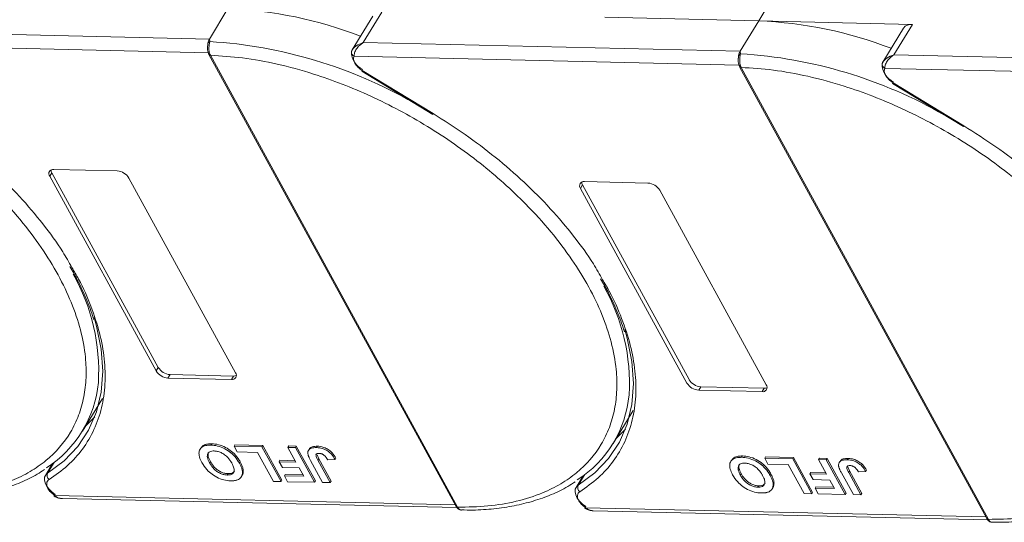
# Model space of a CAD drawing. Header units: millimetres. Extents: x -797 to 677, y 79 to 1112.
# Tile 55 of 75: x 181 to 270, y 835 to 881. Entities that reach past the tile are written whole.
import ezdxf

# ---------------------------------------------------------------- set-up
doc = ezdxf.new("R2010")
doc.units = ezdxf.units.MM

msp = doc.modelspace()

# ---------------------------------------------------------------- linework, layer by layer
at = {"color": 7, "linetype": 'Continuous', "lineweight": 15}
for p, q in [((248.005, 880.796), (249.872, 883.865)), ((199.878, 881.9), (198.197, 879.138)), ((212.141, 878.818), (213.822, 881.58)), ((213.008, 881.234), (211.14, 878.164)), ((234.061, 881.116), (248.005, 880.796)), ((248.005, 880.796), (246.324, 878.034)), ((261.948, 880.476), (248.005, 880.796)), ((260.268, 877.714), (261.948, 880.476)), ((198.197, 879.138), (164.014, 879.922)), ((261.135, 880.13), (259.266, 877.06)), ((163.183, 878.697), (198.088, 877.896)), ((198.197, 879.138), (198.235, 878.919)), ((246.324, 878.034), (212.141, 878.818)), ((198.151, 877.739), (220.566, 836.767)), ((211.159, 878.195), (211.071, 877.977)), ((246.324, 878.034), (246.362, 877.815)), ((294.451, 876.929), (260.268, 877.714)), ((198.289, 877.674), (198.29, 877.672)), ((198.29, 877.672), (220.706, 836.7)), ((211.309, 877.592), (246.215, 876.791)), ((259.286, 877.09), (259.197, 876.873)), ((212.019, 876.223), (218.445, 872.314)), ((212.061, 876.292), (218.487, 872.383)), ((246.277, 876.635), (268.693, 835.662)), ((246.416, 876.57), (246.417, 876.568)), ((246.417, 876.568), (268.833, 835.595)), ((259.436, 876.488), (294.342, 875.687)), ((260.146, 875.119), (266.572, 871.209)), ((260.188, 875.188), (266.614, 871.278)), ((183.718, 866.71), (183.905, 867.017)), ((183.905, 867.017), (193.561, 849.366)), ((184.092, 867.324), (189.838, 867.192)), ((193.375, 849.059), (183.718, 866.71)), ((190.901, 866.545), (200.558, 848.894)), ((232.218, 866.219), (237.965, 866.088)), ((231.845, 865.605), (232.032, 865.912)), ((241.501, 847.955), (231.845, 865.605)), ((232.032, 865.912), (241.688, 848.262)), ((239.028, 865.441), (248.684, 847.79)), ((193.561, 849.366), (193.375, 849.059)), ((194.625, 848.719), (194.438, 848.412)), ((200.184, 848.28), (194.438, 848.412)), ((194.625, 848.719), (200.371, 848.587)), ((200.371, 848.587), (200.184, 848.28)), ((242.751, 847.615), (242.565, 847.308)), ((242.751, 847.615), (248.498, 847.483)), ((248.498, 847.483), (248.311, 847.176)), ((186.678, 843.586), (188.489, 846.562)), ((248.311, 847.176), (242.565, 847.308)), ((234.804, 842.481), (236.616, 845.458)), ((197.417, 842.072), (197.342, 841.949)), ((198.331, 842.325), (198.405, 842.448)), ((200.43, 842.237), (200.505, 842.36)), ((200.43, 842.237), (202.962, 842.179)), ((200.717, 841.711), (200.43, 842.237)), ((200.505, 842.36), (203.037, 842.301)), ((203.037, 842.301), (202.962, 842.179)), ((202.962, 842.179), (204.687, 839.027)), ((203.037, 842.301), (204.762, 839.15)), ((205.311, 842.125), (205.385, 842.248)), ((205.311, 842.125), (206.001, 842.109)), ((206.04, 840.791), (205.311, 842.125)), ((205.385, 842.248), (206.076, 842.232)), ((206.076, 842.232), (206.001, 842.109)), ((206.001, 842.109), (207.726, 838.957)), ((206.076, 842.232), (207.801, 839.08)), ((207.249, 841.968), (207.174, 841.845)), ((207.984, 842.228), (207.909, 842.105)), ((202.559, 841.669), (200.717, 841.711)), ((203.996, 839.043), (202.559, 841.669)), ((207.952, 841.454), (208.112, 841.087)), ((208.037, 840.964), (208.112, 841.087)), ((208.112, 841.087), (209.228, 839.047)), ((209.668, 841.152), (209.593, 841.029)), ((246.457, 841.221), (246.532, 841.343)), ((248.557, 841.132), (248.631, 841.255)), ((248.557, 841.132), (251.089, 841.074)), ((248.844, 840.607), (248.557, 841.132)), ((248.631, 841.255), (251.164, 841.197)), ((251.164, 841.197), (251.089, 841.074)), ((251.089, 841.074), (252.813, 837.922)), ((251.164, 841.197), (252.888, 838.045)), ((253.437, 841.021), (253.512, 841.143)), ((253.512, 841.143), (254.203, 841.127)), ((254.203, 841.127), (254.128, 841.005)), ((254.203, 841.127), (255.927, 837.976)), ((256.11, 841.124), (256.036, 841.001)), ((183.961, 840.647), (183.317, 839.588)), ((183.521, 839.792), (184.108, 840.758)), ((183.845, 840.563), (183.909, 840.561)), ((198.213, 840.721), (198.288, 840.844)), ((200.988, 840.811), (200.913, 840.688)), ((204.595, 840.949), (204.521, 840.826)), ((204.808, 840.301), (204.521, 840.826)), ((204.521, 840.826), (206.04, 840.791)), ((204.595, 840.949), (205.971, 840.917)), ((206.328, 840.266), (204.808, 840.301)), ((206.748, 839.498), (206.328, 840.266)), ((208.463, 838.94), (207.375, 840.927)), ((208.037, 840.964), (209.153, 838.924)), ((208.925, 841.004), (209.593, 841.029)), ((245.543, 840.968), (245.469, 840.845)), ((250.686, 840.565), (248.844, 840.607)), ((252.123, 837.938), (250.686, 840.565)), ((253.437, 841.021), (254.128, 841.005)), ((254.167, 839.687), (253.437, 841.021)), ((254.128, 841.005), (255.852, 837.853)), ((255.376, 840.864), (255.301, 840.741)), ((256.078, 840.35), (256.238, 839.983)), ((199.813, 839.617), (199.888, 839.74)), ((201.094, 839.462), (201.169, 839.585)), ((201.266, 840.013), (201.191, 839.891)), ((205.073, 839.661), (204.998, 839.538)), ((205.285, 839.013), (204.998, 839.538)), ((204.998, 839.538), (206.748, 839.498)), ((205.073, 839.661), (206.679, 839.624)), ((232.088, 839.543), (231.443, 838.484)), ((231.648, 838.688), (232.235, 839.653)), ((231.971, 839.458), (232.035, 839.457)), ((246.34, 839.617), (246.414, 839.739)), ((249.115, 839.707), (249.04, 839.584)), ((252.722, 839.845), (252.647, 839.722)), ((252.935, 839.197), (252.647, 839.722)), ((252.647, 839.722), (254.167, 839.687)), ((252.722, 839.845), (254.098, 839.813)), ((256.589, 837.836), (255.502, 839.823)), ((256.164, 839.86), (256.238, 839.983)), ((256.164, 839.86), (257.28, 837.82)), ((256.238, 839.983), (257.355, 837.943)), ((257.051, 839.9), (257.72, 839.925)), ((257.794, 840.047), (257.72, 839.925)), ((204.687, 839.027), (203.996, 839.043)), ((204.762, 839.15), (204.687, 839.027)), ((207.726, 838.957), (205.285, 839.013)), ((207.801, 839.08), (207.726, 838.957)), ((209.153, 838.924), (208.463, 838.94)), ((209.228, 839.047), (209.153, 838.924)), ((247.94, 838.513), (248.015, 838.636)), ((249.221, 838.358), (249.296, 838.481)), ((249.393, 838.909), (249.318, 838.786)), ((254.454, 839.162), (252.935, 839.197)), ((253.199, 838.557), (253.125, 838.434)), ((253.412, 837.909), (253.125, 838.434)), ((253.125, 838.434), (254.874, 838.394)), ((253.199, 838.557), (254.805, 838.52)), ((254.874, 838.394), (254.454, 839.162)), ((220.482, 836.921), (184.175, 837.754)), ((252.813, 837.922), (252.123, 837.938)), ((252.888, 838.045), (252.813, 837.922)), ((255.852, 837.853), (253.412, 837.909)), ((255.927, 837.976), (255.852, 837.853)), ((257.28, 837.82), (256.589, 837.836)), ((257.355, 837.943), (257.28, 837.82)), ((184.869, 837.481), (220.641, 836.66)), ((220.706, 836.7), (220.707, 836.698)), ((268.608, 835.817), (232.302, 836.65)), ((232.996, 836.376), (268.768, 835.556)), ((268.833, 835.595), (268.834, 835.593))]:
    msp.add_line(p, q, dxfattribs=at)
at = {"color": 7, "linetype": 'Continuous', "lineweight": 15, "flags": 128}
for points in [[(212.061, 876.292), (212.039, 876.256), (212.025, 876.233), (212.019, 876.224), (212.019, 876.223)], [(260.188, 875.188), (260.166, 875.152), (260.152, 875.128), (260.146, 875.119), (260.146, 875.119)], [(218.487, 872.383), (218.465, 872.346), (218.451, 872.323), (218.445, 872.314), (218.445, 872.314)], [(266.614, 871.278), (266.592, 871.242), (266.578, 871.219), (266.572, 871.209), (266.572, 871.209)], [(187.737, 853.901), (187.963, 853.12), (188.388, 851.028), (188.529, 849.019), (188.384, 847.114), (187.953, 845.331), (187.243, 843.692), (186.26, 842.212), (185.015, 840.908), (183.521, 839.792)], [(235.864, 852.796), (236.09, 852.016), (236.515, 849.924), (236.656, 847.915), (236.51, 846.009), (236.08, 844.227), (235.37, 842.588), (234.387, 841.108), (233.142, 839.803), (231.648, 838.688)], [(186.955, 844.041), (187, 844.082), (187.793, 844.884)], [(235.081, 842.937), (235.127, 842.978), (235.919, 843.779)], [(184.209, 837.857), (183.897, 838.092), (183.631, 838.355), (183.425, 838.635), (183.288, 838.916), (183.229, 839.186), (183.249, 839.429), (183.317, 839.588)], [(183.317, 839.588), (183.348, 839.635), (183.521, 839.792)], [(232.336, 836.753), (232.024, 836.988), (231.758, 837.251), (231.551, 837.531), (231.415, 837.812), (231.356, 838.081), (231.376, 838.325), (231.443, 838.484)], [(231.443, 838.484), (231.475, 838.531), (231.648, 838.688)], [(184.175, 837.754), (184.149, 837.721), (184.131, 837.7), (184.122, 837.693), (184.122, 837.7), (184.131, 837.721), (184.149, 837.755), (184.176, 837.801), (184.209, 837.857)], [(232.302, 836.65), (232.276, 836.616), (232.258, 836.595), (232.248, 836.589), (232.249, 836.596), (232.258, 836.617), (232.276, 836.651), (232.302, 836.697), (232.336, 836.753)]]:
    msp.add_lwpolyline(points, dxfattribs=at)
at = {"color": 7, "linetype": 'Continuous', "lineweight": 15}
for centre, radius, start, end in [((198.301, 844.044), 37.889, 68.97091, 87.61491), ((246.428, 842.939), 37.889, 68.97091, 87.61491), ((261.832, 879.619), 0.865, 82.29579, 143.75946), ((198.313, 878.651), 0.278, 106.23049, 154.5199), ((195.606, 836.641), 42.36, 60.09182, 86.44113), ((198.276, 877.825), 0.152, 213.6444, 275.03728), ((198.279, 877.827), 0.155, 214.37766, 274.3082), ((211.37, 877.961), 0.299, 148.89078, 176.84469), ((211.504, 877.979), 0.433, 180.29447, 243.27622), ((212.779, 877.953), 1.705, 177.9781, 247.11934), ((246.44, 877.547), 0.278, 106.23049, 154.5199), ((243.732, 835.536), 42.36, 60.09182, 86.44113), ((259.496, 876.856), 0.299, 148.89078, 176.84469), ((259.631, 876.875), 0.433, 180.29447, 243.27622), ((260.905, 876.849), 1.705, 177.9781, 247.11934), ((246.403, 876.721), 0.152, 213.6444, 275.03728), ((246.405, 876.722), 0.155, 214.37766, 274.3082), ((184.021, 866.946), 0.384, 79.47957, 217.89689), ((184.387, 867.304), 0.561, 182.97477, 210.78742), ((189.746, 865.843), 1.352, 31.28833, 86.07738), ((232.148, 865.842), 0.384, 79.47957, 217.89689), ((232.513, 866.199), 0.561, 182.97477, 210.78742), ((237.872, 864.738), 1.352, 31.28833, 86.07738), ((170.385, 849.058), 17.77, 356.58108, 29.61611), ((218.511, 847.953), 17.77, 356.58108, 29.61611), ((194.717, 850.068), 1.352, 211.28833, 266.07738), ((194.53, 849.761), 1.352, 211.28833, 266.07738), ((200.255, 848.658), 0.384, 259.47957, 37.89689), ((200.405, 849.147), 0.561, 266.58142, 294.38722), ((242.844, 848.964), 1.352, 211.28833, 266.07738), ((177.85, 848.957), 10.318, 302.73279, 354.66622), ((242.657, 848.657), 1.352, 211.28833, 266.07738), ((248.381, 847.554), 0.384, 259.47957, 37.89689), ((248.531, 848.043), 0.561, 266.58142, 294.38722), ((225.977, 847.853), 10.318, 302.73279, 354.66622), ((183.957, 839.586), 0.483, 154.63164, 231.84459), ((232.084, 838.481), 0.483, 154.63164, 231.84459), ((220.694, 836.854), 0.155, 214.37766, 274.3082), ((220.695, 836.852), 0.155, 214.42362, 274.2689), ((268.821, 835.75), 0.155, 214.37766, 274.3082), ((268.822, 835.748), 0.155, 214.42362, 274.2689)]:
    msp.add_arc(centre, radius, start, end, dxfattribs=at)
for points, knots in [([(150.163, 878.776), (151.127, 878.717), (153.084, 878.596), (156.23, 878.017), (159.263, 877.197), (162.107, 876.194), (164.715, 875.09), (167.306, 873.805), (170.693, 871.865), (173.89, 869.635), (176.783, 867.203), (178.96, 865.128), (181.064, 862.804), (182.976, 860.272), (184.522, 857.759), (185.722, 855.254), (186.567, 852.746), (186.985, 850.46), (187.051, 848.435), (186.847, 846.67), (186.379, 845.011), (185.397, 842.972), (183.905, 841.248), (181.965, 839.897), (180.16, 839), (177.959, 838.301), (175.374, 837.853), (173.502, 837.82), (172.579, 837.804)], [0, 0, 0, 0, 0.038862, 0.078912, 0.120068, 0.152227, 0.184382, 0.217215, 0.250043, 0.315618, 0.347778, 0.379932, 0.421093, 0.461142, 0.5, 0.538863, 0.578912, 0.620068, 0.652227, 0.684382, 0.717215, 0.750043, 0.815618, 0.847778, 0.879932, 0.921093, 0.96114, 1, 1, 1, 1]), ([(198.038, 878.589), (198.027, 878.452), (198.011, 878.24), (198.059, 877.941), (198.119, 877.808), (198.15, 877.741)], [0, 0, 0, 0, 0.472653, 0.733055, 1, 1, 1, 1]), ([(198.04, 878.505), (198.041, 878.577), (198.042, 878.667), (198.058, 878.753), (198.061, 878.771)], [0, 0, 0, 0, 0.789595, 1, 1, 1, 1]), ([(198.235, 878.919), (198.227, 878.882), (198.21, 878.802), (198.18, 878.653), (198.158, 878.482), (198.148, 878.278), (198.163, 878.065), (198.209, 877.847), (198.261, 877.735), (198.289, 877.674)], [0, 0, 0, 0, 0.1119973, 0.2448439, 0.3691679, 0.5008987, 0.6875333, 0.8281382, 1, 1, 1, 1]), ([(211.113, 878.115), (211.153, 878.179), (211.24, 878.319), (211.563, 878.598), (211.914, 878.732), (212.141, 878.818)], [0, 0, 0, 0, 0.2270634, 0.5015869, 1, 1, 1, 1]), ([(212.141, 878.818), (212.023, 878.736), (211.789, 878.573), (211.516, 878.242), (211.335, 877.888), (211.318, 877.687), (211.309, 877.592)], [0, 0, 0, 0, 0.251519, 0.501784, 0.765632, 1, 1, 1, 1]), ([(246.362, 877.815), (246.354, 877.778), (246.337, 877.698), (246.307, 877.549), (246.285, 877.378), (246.275, 877.173), (246.29, 876.96), (246.336, 876.743), (246.388, 876.631), (246.416, 876.57)], [0, 0, 0, 0, 0.111997, 0.244844, 0.369168, 0.500899, 0.687533, 0.828138, 1, 1, 1, 1]), ([(259.24, 877.011), (259.28, 877.075), (259.367, 877.215), (259.69, 877.493), (260.041, 877.627), (260.268, 877.714)], [0, 0, 0, 0, 0.227063, 0.501587, 1, 1, 1, 1]), ([(260.268, 877.714), (260.15, 877.632), (259.915, 877.469), (259.643, 877.138), (259.462, 876.784), (259.444, 876.583), (259.436, 876.488)], [0, 0, 0, 0, 0.251519, 0.501784, 0.765632, 1, 1, 1, 1]), ([(198.29, 877.672), (199.254, 877.612), (201.211, 877.491), (204.357, 876.913), (207.39, 876.093), (210.233, 875.09), (212.842, 873.985), (215.432, 872.701), (218.819, 870.76), (222.017, 868.531), (224.91, 866.098), (227.087, 864.024), (229.191, 861.7), (231.103, 859.168), (232.649, 856.655), (233.848, 854.149), (234.694, 851.642), (235.112, 849.356), (235.177, 847.331), (234.974, 845.565), (234.506, 843.906), (233.524, 841.868), (232.031, 840.144), (230.092, 838.792), (228.287, 837.896), (226.086, 837.196), (223.501, 836.749), (221.628, 836.716), (220.706, 836.7)], [0, 0, 0, 0, 0.038862, 0.078912, 0.120068, 0.152227, 0.184382, 0.217215, 0.250043, 0.315618, 0.347778, 0.379932, 0.421093, 0.461142, 0.5, 0.538863, 0.578912, 0.620068, 0.652227, 0.684382, 0.717215, 0.750043, 0.815618, 0.847778, 0.879932, 0.921093, 0.96114, 1, 1, 1, 1]), ([(246.164, 877.485), (246.154, 877.348), (246.138, 877.136), (246.185, 876.837), (246.246, 876.704), (246.276, 876.637)], [0, 0, 0, 0, 0.472653, 0.733055, 1, 1, 1, 1]), ([(246.167, 877.401), (246.167, 877.472), (246.169, 877.563), (246.185, 877.649), (246.188, 877.667)], [0, 0, 0, 0, 0.789595, 1, 1, 1, 1]), ([(246.417, 876.568), (247.381, 876.508), (249.338, 876.387), (252.484, 875.808), (255.517, 874.988), (258.36, 873.986), (260.969, 872.881), (263.559, 871.596), (266.946, 869.656), (270.143, 867.426), (273.036, 864.994), (275.214, 862.92), (277.318, 860.596), (279.23, 858.063), (280.776, 855.55), (281.975, 853.045), (282.82, 850.537), (283.238, 848.252), (283.304, 846.226), (283.101, 844.461), (282.632, 842.802), (281.65, 840.764), (280.158, 839.039), (278.218, 837.688), (276.414, 836.792), (274.212, 836.092), (271.627, 835.645), (269.755, 835.612), (268.833, 835.595)], [0, 0, 0, 0, 0.038862, 0.078912, 0.120068, 0.152227, 0.184382, 0.217215, 0.250043, 0.315618, 0.347778, 0.379932, 0.421093, 0.461142, 0.5, 0.538863, 0.578912, 0.620068, 0.652227, 0.684382, 0.717215, 0.750043, 0.815618, 0.847778, 0.879932, 0.921093, 0.96114, 1, 1, 1, 1]), ([(170.361, 873.487), (171.336, 872.868), (173.286, 871.63), (176.045, 869.533), (178.642, 867.282), (181.028, 864.883), (183.127, 862.397), (184.708, 860.232), (185.452, 858.908), (185.72, 858.431)], [0, 0, 0, 0, 0.149567, 0.299144, 0.452293, 0.606501, 0.760709, 0.913858, 1, 1, 1, 1]), ([(218.487, 872.383), (219.462, 871.764), (221.413, 870.526), (224.171, 868.429), (226.769, 866.178), (229.155, 863.778), (231.254, 861.292), (232.834, 859.127), (233.579, 857.803), (233.847, 857.327)], [0, 0, 0, 0, 0.149567, 0.299144, 0.452293, 0.606501, 0.760709, 0.913858, 1, 1, 1, 1]), ([(266.614, 871.278), (267.589, 870.659), (269.54, 869.422), (272.298, 867.325), (274.895, 865.073), (277.281, 862.674), (279.38, 860.188), (280.961, 858.023), (281.705, 856.699), (281.973, 856.222)], [0, 0, 0, 0, 0.149567, 0.299144, 0.452293, 0.606501, 0.760709, 0.913858, 1, 1, 1, 1]), ([(185.72, 858.431), (185.93, 858.08), (186.636, 856.902), (187.495, 854.905), (188.291, 852.48), (188.716, 850.115), (188.785, 847.837), (188.473, 845.684), (187.788, 843.706), (186.743, 841.955), (185.393, 840.422), (184.237, 839.611), (183.659, 839.206)], [0, 0, 0, 0, 0.044474, 0.14937, 0.254252, 0.359148, 0.466545, 0.574685, 0.682825, 0.790222, 0.895108, 1, 1, 1, 1]), ([(185.548, 858.518), (185.777, 858.117), (186.339, 857.134), (187.031, 855.578), (187.517, 854.37), (187.681, 853.757), (187.695, 853.705)], [0, 0, 0, 0, 0.246456, 0.605605, 0.966644, 1, 1, 1, 1]), ([(233.847, 857.327), (234.057, 856.976), (234.763, 855.798), (235.622, 853.801), (236.417, 851.375), (236.843, 849.011), (236.911, 846.733), (236.6, 844.58), (235.915, 842.602), (234.87, 840.851), (233.519, 839.318), (232.364, 838.507), (231.786, 838.101)], [0, 0, 0, 0, 0.044474, 0.14937, 0.254252, 0.359148, 0.466545, 0.574685, 0.682825, 0.790222, 0.895108, 1, 1, 1, 1]), ([(233.674, 857.413), (233.903, 857.013), (234.466, 856.03), (235.158, 854.474), (235.643, 853.265), (235.807, 852.652), (235.821, 852.6)], [0, 0, 0, 0, 0.246456, 0.605605, 0.966644, 1, 1, 1, 1]), ([(197.514, 840.752), (197.47, 840.836), (197.339, 841.089), (197.22, 841.49), (197.273, 841.901), (197.525, 842.186), (197.906, 842.318), (198.202, 842.323), (198.331, 842.325)], [0, 0, 0, 0, 0.101888, 0.307343, 0.492963, 0.678647, 0.860791, 1, 1, 1, 1]), ([(197.431, 842.062), (197.488, 842.144), (197.615, 842.326), (197.983, 842.439), (198.278, 842.445), (198.405, 842.448)], [0, 0, 0, 0, 0.315977, 0.703684, 1, 1, 1, 1]), ([(198.331, 842.325), (198.428, 842.32), (198.723, 842.305), (199.263, 842.174), (199.878, 841.855), (200.428, 841.401), (200.738, 840.997), (200.882, 840.744), (200.913, 840.688)], [0, 0, 0, 0, 0.102171, 0.30922, 0.51365, 0.692275, 0.932413, 1, 1, 1, 1]), ([(198.405, 842.448), (198.503, 842.443), (198.797, 842.427), (199.337, 842.296), (199.953, 841.978), (200.503, 841.523), (200.812, 841.12), (200.956, 840.867), (200.988, 840.811)], [0, 0, 0, 0, 0.102171, 0.30922, 0.51365, 0.692275, 0.932413, 1, 1, 1, 1]), ([(207.126, 841.525), (207.122, 841.602), (207.114, 841.757), (207.228, 841.943), (207.476, 842.092), (207.746, 842.1), (207.909, 842.105)], [0, 0, 0, 0, 0.20646, 0.413515, 0.645211, 1, 1, 1, 1]), ([(207.261, 841.961), (207.275, 841.992), (207.324, 842.092), (207.556, 842.212), (207.823, 842.222), (207.984, 842.228)], [0, 0, 0, 0, 0.148382, 0.484821, 1, 1, 1, 1]), ([(207.909, 842.105), (208.007, 842.099), (208.23, 842.086), (208.61, 841.977), (208.98, 841.766), (209.338, 841.442), (209.493, 841.191), (209.593, 841.029)], [0, 0, 0, 0, 0.155292, 0.353145, 0.543243, 0.704067, 1, 1, 1, 1]), ([(207.984, 842.228), (208.082, 842.222), (208.305, 842.209), (208.685, 842.1), (209.055, 841.889), (209.412, 841.565), (209.567, 841.314), (209.668, 841.152)], [0, 0, 0, 0, 0.155292, 0.353145, 0.543243, 0.704067, 1, 1, 1, 1]), ([(198.213, 840.721), (198.17, 840.805), (198.049, 841.041), (197.969, 841.368), (198.073, 841.627), (198.265, 841.766), (198.473, 841.8), (198.596, 841.8), (198.62, 841.8)], [0, 0, 0, 0, 0.1585903, 0.4472388, 0.6203806, 0.7935748, 0.9612953, 1, 1, 1, 1]), ([(198.288, 840.844), (198.245, 840.927), (198.126, 841.163), (198.036, 841.48), (198.121, 841.643), (198.149, 841.696)], [0, 0, 0, 0, 0.271027, 0.764321, 1, 1, 1, 1]), ([(198.62, 841.8), (198.72, 841.791), (198.92, 841.775), (199.256, 841.655), (199.592, 841.46), (199.941, 841.145), (200.128, 840.872), (200.224, 840.701), (200.234, 840.683)], [0, 0, 0, 0, 0.15971, 0.320429, 0.491074, 0.67705, 0.96629, 1, 1, 1, 1]), ([(207.375, 840.927), (207.353, 840.969), (207.308, 841.053), (207.252, 841.166), (207.207, 841.266), (207.174, 841.353), (207.143, 841.44), (207.132, 841.496), (207.126, 841.525)], [0, 0, 0, 0, 0.2082698, 0.416707, 0.5614806, 0.7065734, 0.8528245, 1, 1, 1, 1]), ([(208.037, 840.964), (207.993, 841.048), (207.917, 841.194), (207.856, 841.369), (207.859, 841.48), (207.911, 841.539), (208.008, 841.578), (208.097, 841.58), (208.152, 841.581)], [0, 0, 0, 0, 0.292027, 0.504854, 0.613905, 0.723685, 0.829816, 1, 1, 1, 1]), ([(208.152, 841.581), (208.182, 841.579), (208.243, 841.576), (208.334, 841.554), (208.416, 841.524), (208.487, 841.488), (208.555, 841.446), (208.596, 841.415), (208.616, 841.399)], [0, 0, 0, 0, 0.202387, 0.410907, 0.557829, 0.709472, 0.853224, 1, 1, 1, 1]), ([(208.616, 841.399), (208.643, 841.375), (208.696, 841.327), (208.755, 841.255), (208.806, 841.188), (208.848, 841.127), (208.887, 841.066), (208.912, 841.025), (208.925, 841.004)], [0, 0, 0, 0, 0.1938055, 0.3931273, 0.5440688, 0.6954121, 0.8476129, 1, 1, 1, 1]), ([(245.641, 839.648), (245.597, 839.732), (245.466, 839.985), (245.347, 840.386), (245.4, 840.797), (245.651, 841.082), (246.033, 841.213), (246.329, 841.218), (246.457, 841.221)], [0, 0, 0, 0, 0.101888, 0.307343, 0.492963, 0.678647, 0.860791, 1, 1, 1, 1]), ([(245.558, 840.958), (245.615, 841.04), (245.742, 841.222), (246.11, 841.335), (246.405, 841.341), (246.532, 841.343)], [0, 0, 0, 0, 0.315977, 0.703684, 1, 1, 1, 1]), ([(246.457, 841.221), (246.555, 841.216), (246.849, 841.2), (247.389, 841.069), (248.005, 840.751), (248.555, 840.296), (248.864, 839.893), (249.008, 839.64), (249.04, 839.584)], [0, 0, 0, 0, 0.102171, 0.30922, 0.51365, 0.692275, 0.932413, 1, 1, 1, 1]), ([(246.532, 841.343), (246.629, 841.338), (246.924, 841.323), (247.464, 841.192), (248.079, 840.874), (248.629, 840.419), (248.939, 840.016), (249.083, 839.762), (249.115, 839.707)], [0, 0, 0, 0, 0.102171, 0.30922, 0.51365, 0.692275, 0.932413, 1, 1, 1, 1]), ([(255.387, 840.857), (255.402, 840.887), (255.451, 840.987), (255.683, 841.107), (255.949, 841.117), (256.11, 841.124)], [0, 0, 0, 0, 0.148382, 0.484821, 1, 1, 1, 1]), ([(256.11, 841.124), (256.208, 841.118), (256.431, 841.105), (256.811, 840.996), (257.181, 840.784), (257.539, 840.46), (257.694, 840.21), (257.794, 840.047)], [0, 0, 0, 0, 0.155292, 0.353145, 0.543243, 0.704067, 1, 1, 1, 1]), ([(200.109, 839.092), (200.012, 839.097), (199.717, 839.112), (199.18, 839.246), (198.568, 839.563), (198.017, 840.016), (197.698, 840.428), (197.55, 840.689), (197.514, 840.752)], [0, 0, 0, 0, 0.101398, 0.306996, 0.506144, 0.685262, 0.924557, 1, 1, 1, 1]), ([(199.813, 839.617), (199.714, 839.625), (199.514, 839.64), (199.18, 839.753), (198.857, 839.939), (198.527, 840.234), (198.334, 840.506), (198.233, 840.686), (198.213, 840.721)], [0, 0, 0, 0, 0.160292, 0.321922, 0.490761, 0.657569, 0.933883, 1, 1, 1, 1]), ([(199.888, 839.74), (199.789, 839.748), (199.589, 839.763), (199.255, 839.876), (198.932, 840.062), (198.602, 840.357), (198.409, 840.629), (198.307, 840.809), (198.288, 840.844)], [0, 0, 0, 0, 0.160292, 0.321922, 0.490761, 0.657569, 0.933883, 1, 1, 1, 1]), ([(200.234, 840.683), (200.277, 840.599), (200.386, 840.387), (200.466, 840.087), (200.405, 839.831), (200.235, 839.676), (200.016, 839.619), (199.865, 839.618), (199.813, 839.617)], [0, 0, 0, 0, 0.158617, 0.400864, 0.573059, 0.745486, 0.912985, 1, 1, 1, 1]), ([(200.913, 840.688), (200.936, 840.646), (200.981, 840.562), (201.042, 840.432), (201.098, 840.298), (201.144, 840.16), (201.179, 840.023), (201.187, 839.935), (201.191, 839.891)], [0, 0, 0, 0, 0.15395, 0.308181, 0.478699, 0.649961, 0.824203, 1, 1, 1, 1]), ([(200.988, 840.811), (201.011, 840.769), (201.056, 840.685), (201.117, 840.555), (201.173, 840.42), (201.219, 840.283), (201.254, 840.145), (201.262, 840.058), (201.266, 840.013)], [0, 0, 0, 0, 0.15395, 0.308181, 0.478699, 0.649961, 0.824203, 1, 1, 1, 1]), ([(246.34, 839.617), (246.297, 839.7), (246.176, 839.937), (246.096, 840.264), (246.2, 840.523), (246.391, 840.662), (246.6, 840.695), (246.723, 840.695), (246.746, 840.695)], [0, 0, 0, 0, 0.15859, 0.447239, 0.620381, 0.793575, 0.961295, 1, 1, 1, 1]), ([(246.414, 839.739), (246.372, 839.823), (246.252, 840.059), (246.163, 840.376), (246.248, 840.539), (246.276, 840.592)], [0, 0, 0, 0, 0.271027, 0.764321, 1, 1, 1, 1]), ([(246.746, 840.695), (246.846, 840.687), (247.047, 840.671), (247.383, 840.55), (247.718, 840.356), (248.067, 840.041), (248.255, 839.768), (248.351, 839.597), (248.361, 839.579)], [0, 0, 0, 0, 0.15971, 0.320429, 0.491074, 0.67705, 0.96629, 1, 1, 1, 1]), ([(255.253, 840.42), (255.249, 840.498), (255.24, 840.653), (255.354, 840.839), (255.603, 840.988), (255.872, 840.996), (256.036, 841.001)], [0, 0, 0, 0, 0.20646, 0.413515, 0.645211, 1, 1, 1, 1]), ([(255.502, 839.823), (255.48, 839.865), (255.435, 839.949), (255.379, 840.062), (255.334, 840.162), (255.301, 840.249), (255.27, 840.336), (255.258, 840.392), (255.253, 840.42)], [0, 0, 0, 0, 0.2082698, 0.416707, 0.5614806, 0.7065734, 0.8528245, 1, 1, 1, 1]), ([(256.164, 839.86), (256.12, 839.944), (256.044, 840.089), (255.983, 840.265), (255.986, 840.376), (256.037, 840.435), (256.134, 840.474), (256.223, 840.475), (256.278, 840.476)], [0, 0, 0, 0, 0.292027, 0.504854, 0.613905, 0.723685, 0.829816, 1, 1, 1, 1]), ([(256.036, 841.001), (256.134, 840.995), (256.357, 840.982), (256.737, 840.873), (257.107, 840.662), (257.464, 840.338), (257.619, 840.087), (257.72, 839.925)], [0, 0, 0, 0, 0.155292, 0.353145, 0.543243, 0.704067, 1, 1, 1, 1]), ([(256.278, 840.476), (256.309, 840.475), (256.37, 840.472), (256.46, 840.45), (256.543, 840.42), (256.614, 840.384), (256.682, 840.342), (256.723, 840.31), (256.743, 840.294)], [0, 0, 0, 0, 0.202387, 0.410907, 0.557829, 0.709472, 0.853224, 1, 1, 1, 1]), ([(256.743, 840.294), (256.769, 840.271), (256.823, 840.223), (256.882, 840.151), (256.932, 840.084), (256.974, 840.023), (257.014, 839.962), (257.039, 839.921), (257.051, 839.9)], [0, 0, 0, 0, 0.1938055, 0.3931273, 0.5440688, 0.6954121, 0.8476129, 1, 1, 1, 1]), ([(172.923, 837.556), (173.264, 837.548), (174.278, 837.524), (175.882, 837.645), (177.725, 837.912), (179.468, 838.337), (181.092, 838.924), (182.358, 839.516), (183.018, 839.967), (183.234, 840.115)], [0, 0, 0, 0, 0.083579, 0.248214, 0.413815, 0.580411, 0.748174, 0.91744, 1, 1, 1, 1]), ([(200.456, 839.962), (200.409, 839.906), (200.313, 839.795), (200.09, 839.742), (199.94, 839.741), (199.888, 839.74)], [0, 0, 0, 0, 0.398189, 0.794249, 1, 1, 1, 1]), ([(201.191, 839.891), (201.19, 839.816), (201.186, 839.667), (201.093, 839.426), (200.95, 839.271), (200.815, 839.206), (200.799, 839.198)], [0, 0, 0, 0, 0.250896, 0.502166, 0.940512, 1, 1, 1, 1]), ([(201.266, 840.013), (201.262, 839.94), (201.255, 839.794), (201.224, 839.645), (201.169, 839.592), (201.165, 839.588)], [0, 0, 0, 0, 0.478395, 0.957504, 1, 1, 1, 1]), ([(248.236, 837.988), (248.139, 837.993), (247.844, 838.008), (247.307, 838.141), (246.695, 838.459), (246.144, 838.912), (245.825, 839.324), (245.676, 839.585), (245.641, 839.648)], [0, 0, 0, 0, 0.101398, 0.306996, 0.506144, 0.685262, 0.924557, 1, 1, 1, 1]), ([(247.94, 838.513), (247.841, 838.521), (247.641, 838.536), (247.307, 838.649), (246.984, 838.835), (246.654, 839.13), (246.461, 839.402), (246.359, 839.582), (246.34, 839.617)], [0, 0, 0, 0, 0.160292, 0.321922, 0.490761, 0.657569, 0.933883, 1, 1, 1, 1]), ([(248.015, 838.636), (247.915, 838.643), (247.715, 838.658), (247.382, 838.771), (247.059, 838.958), (246.729, 839.253), (246.536, 839.524), (246.434, 839.705), (246.414, 839.739)], [0, 0, 0, 0, 0.160292, 0.321922, 0.490761, 0.657569, 0.933883, 1, 1, 1, 1]), ([(248.361, 839.579), (248.404, 839.495), (248.513, 839.283), (248.593, 838.983), (248.532, 838.726), (248.362, 838.572), (248.143, 838.515), (247.992, 838.514), (247.94, 838.513)], [0, 0, 0, 0, 0.1586166, 0.4008637, 0.5730594, 0.7454856, 0.9129852, 1, 1, 1, 1]), ([(249.04, 839.584), (249.063, 839.542), (249.108, 839.458), (249.169, 839.328), (249.225, 839.193), (249.271, 839.056), (249.306, 838.918), (249.314, 838.831), (249.318, 838.786)], [0, 0, 0, 0, 0.15395, 0.308181, 0.478699, 0.649961, 0.824203, 1, 1, 1, 1]), ([(249.115, 839.707), (249.137, 839.665), (249.183, 839.581), (249.244, 839.45), (249.3, 839.316), (249.346, 839.178), (249.38, 839.041), (249.389, 838.953), (249.393, 838.909)], [0, 0, 0, 0, 0.15395, 0.308181, 0.478699, 0.649961, 0.824203, 1, 1, 1, 1]), ([(183.659, 839.206), (183.605, 839.162), (183.495, 839.073), (183.43, 838.873), (183.44, 838.641), (183.518, 838.473), (183.556, 838.391)], [0, 0, 0, 0, 0.245513, 0.5, 0.754487, 1, 1, 1, 1]), ([(200.799, 839.198), (200.763, 839.184), (200.691, 839.154), (200.575, 839.127), (200.461, 839.107), (200.348, 839.096), (200.231, 839.09), (200.15, 839.091), (200.109, 839.092)], [0, 0, 0, 0, 0.185429, 0.37219, 0.527708, 0.683877, 0.841678, 1, 1, 1, 1]), ([(221.049, 836.452), (221.391, 836.444), (222.405, 836.42), (224.008, 836.54), (225.851, 836.807), (227.594, 837.233), (229.219, 837.82), (230.485, 838.411), (231.145, 838.863), (231.361, 839.011)], [0, 0, 0, 0, 0.083579, 0.248214, 0.413815, 0.580411, 0.748174, 0.91744, 1, 1, 1, 1]), ([(248.583, 838.857), (248.535, 838.802), (248.44, 838.691), (248.217, 838.638), (248.066, 838.636), (248.015, 838.636)], [0, 0, 0, 0, 0.398189, 0.794249, 1, 1, 1, 1]), ([(249.318, 838.786), (249.316, 838.712), (249.313, 838.563), (249.22, 838.322), (249.077, 838.167), (248.941, 838.102), (248.925, 838.094)], [0, 0, 0, 0, 0.250896, 0.502166, 0.940512, 1, 1, 1, 1]), ([(249.393, 838.909), (249.389, 838.836), (249.382, 838.689), (249.35, 838.541), (249.296, 838.488), (249.292, 838.484)], [0, 0, 0, 0, 0.478395, 0.957504, 1, 1, 1, 1]), ([(184.121, 837.693), (184.246, 837.629), (184.482, 837.508), (184.745, 837.489), (184.868, 837.481)], [0, 0, 0, 0, 0.529898, 1, 1, 1, 1]), ([(184.175, 837.754), (184.277, 837.676), (184.482, 837.518), (184.74, 837.497), (184.87, 837.487)], [0, 0, 0, 0, 0.493587, 1, 1, 1, 1]), ([(231.786, 838.101), (231.732, 838.058), (231.622, 837.969), (231.556, 837.769), (231.567, 837.537), (231.645, 837.369), (231.683, 837.287)], [0, 0, 0, 0, 0.245513, 0.5, 0.754487, 1, 1, 1, 1]), ([(248.925, 838.094), (248.889, 838.079), (248.817, 838.05), (248.702, 838.023), (248.588, 838.003), (248.475, 837.992), (248.358, 837.986), (248.277, 837.987), (248.236, 837.988)], [0, 0, 0, 0, 0.185429, 0.37219, 0.527708, 0.683877, 0.841678, 1, 1, 1, 1]), ([(269.176, 835.348), (269.517, 835.34), (270.531, 835.316), (272.135, 835.436), (273.978, 835.703), (275.721, 836.129), (277.346, 836.716), (278.612, 837.307), (279.271, 837.759), (279.488, 837.907)], [0, 0, 0, 0, 0.083579, 0.248214, 0.413815, 0.580411, 0.748174, 0.91744, 1, 1, 1, 1]), ([(220.568, 836.765), (220.597, 836.718), (220.658, 836.622), (220.782, 836.518), (220.92, 836.448), (221.012, 836.438), (221.059, 836.434)], [0, 0, 0, 0, 0.2424843, 0.4924778, 0.7463616, 1, 1, 1, 1]), ([(220.707, 836.698), (220.741, 836.645), (220.803, 836.55), (220.922, 836.458), (221.003, 836.444), (221.048, 836.437)], [0, 0, 0, 0, 0.35488, 0.645234, 1, 1, 1, 1]), ([(232.302, 836.65), (232.403, 836.572), (232.609, 836.414), (232.866, 836.393), (232.997, 836.383)], [0, 0, 0, 0, 0.493587, 1, 1, 1, 1]), ([(232.248, 836.589), (232.373, 836.525), (232.608, 836.404), (232.871, 836.385), (232.995, 836.376)], [0, 0, 0, 0, 0.529898, 1, 1, 1, 1]), ([(268.694, 835.66), (268.724, 835.613), (268.785, 835.518), (268.909, 835.414), (269.046, 835.344), (269.139, 835.334), (269.185, 835.329)], [0, 0, 0, 0, 0.242484, 0.492478, 0.746362, 1, 1, 1, 1]), ([(268.834, 835.593), (268.868, 835.541), (268.93, 835.446), (269.049, 835.354), (269.13, 835.34), (269.175, 835.332)], [0, 0, 0, 0, 0.35488, 0.645234, 1, 1, 1, 1])]:
    msp.add_open_spline(points, degree=3, knots=knots, dxfattribs=at)
for points in [[(198.061, 878.771), (198.078, 878.839), (198.11, 878.976), (198.168, 879.084), (198.197, 879.138)], [(246.188, 877.667), (246.204, 877.735), (246.237, 877.871), (246.295, 877.98), (246.324, 878.034)], [(211.309, 877.592), (211.282, 877.5), (211.227, 877.316), (211.329, 877.084), (211.38, 876.968)], [(211.38, 876.968), (211.463, 876.843), (211.629, 876.592), (211.917, 876.392), (212.061, 876.292)], [(259.436, 876.488), (259.409, 876.396), (259.354, 876.212), (259.456, 875.98), (259.506, 875.864)], [(259.506, 875.864), (259.59, 875.738), (259.756, 875.487), (260.044, 875.288), (260.188, 875.188)], [(183.556, 838.391), (183.632, 838.275), (183.784, 838.042), (184.045, 837.85), (184.175, 837.754)], [(231.683, 837.287), (231.759, 837.17), (231.911, 836.938), (232.172, 836.746), (232.302, 836.65)]]:
    msp.add_open_spline(points, degree=3, dxfattribs=at)

doc.saveas('drawing.dxf')
